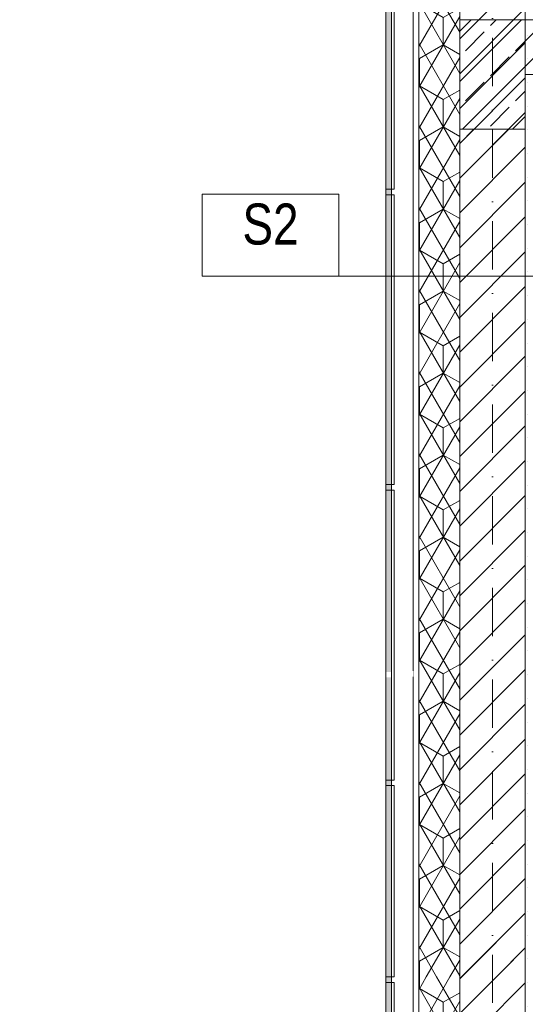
# Model space of a CAD drawing. Header units: millimetres. Extents: x -126680 to -83680, y 18016 to 39016.
# Tile 7 of 121: x -123659 to -121810, y 29192 to 32792. Entities that reach past the tile are written whole.
import ezdxf

# ---------------------------------------------------------------- set-up
doc = ezdxf.new("R2010")
doc.units = ezdxf.units.MM
doc.header["$MEASUREMENT"] = 0
doc.linetypes.add('Kropki i Kreski', pattern=[335.138881, 176.388884, -88.194442, 0, -70.555556])
doc.linetypes.add('Wipeout_Contour', pattern=[1000, 0, -1000])
for name, color, linetype in [('Nowe_Konstrukcja - Dachy', 7, 'Continuous'), ('Nowe_Konstrukcja - Ściany zew', 7, 'Continuous'), ('Nowe_zagospodarowanie', 7, 'Continuous')]:
    doc.layers.add(name, color=color, linetype=linetype)
for name, color, linetype, lineweight in [('Nowe_Konstrukcja - Stropy_Nr_pióra__21', 7, 'Continuous', 20), ('Nowe_Konstrukcja - Ściany zew_Nr_pióra__21', 7, 'Continuous', 20), ('Nowe_Konstrukcja - Ściany zew_Nr_pióra__3', 7, 'Continuous', 13), ('Nowe_Osie_Nr_pióra__3', 7, 'Continuous', 13), ('Nowe_Tabelka_Nr_pióra__7', 7, 'Continuous', 35), ('Nowe_zagospodarowanie_Nr_pióra__21', 7, 'Continuous', 20)]:
    doc.layers.add(name, color=color, linetype=linetype, lineweight=lineweight)
doc.layers.add('Nowe_Konstrukcja - Stropy_Nr_pióra__23', color=7, linetype='Continuous', lineweight=13, true_color=0x858585)
doc.layers.add('Nowe_Konstrukcja - Ściany zew_Nr_pióra__23', color=7, linetype='Continuous', lineweight=13, true_color=0x858585)
doc.styles.add('STYL_AUTOMATYCZNY_2', font='arial.ttf', dxfattribs={"width": 0.8})
pattern_1 = [(45, (0, 0), (-63.63961, 63.63961), [])]
pattern_2 = [(0, (0, 0), (0, 86.60254), [0, -50]), (0, (25, 43.3), (0, 86.60254), [0, -50])]
pattern_3 = [(60, (0, 0), (-64.951905, 37.5), []), (120, (0, 0), (64.951905, 37.5), [])]
pattern_4 = [(90, (0, 0), (-173.20508, 0), [100, -200]), (90, (-86.6, 150), (-173.20508, 0), [100, -200]), (150, (-4e-14, 100), (86.60254, 150), [100, -200]), (150, (-173.2, 100), (86.60254, 150), [100, -200]), (210, (0, 0), (-86.60254, 150), [100, -200]), (210, (-173.2, -7e-14), (-86.60254, 150), [100, -200])]

# ---------------------------------------------------------------- blocks, each defined once
blk = doc.blocks.new('ElemPrzekroju_1_2')
at = {"color": 254, "linetype": 'Wipeout_Contour', "lineweight": 0, "ltscale": 506546.160785}
blk.add_wipeout([(-122219.5, 30410.6), (-123659.4, 30360.3), (-123659.4, 30340.3), (-122219.5, 30390.6)], dxfattribs=at).dxf.layer = 'Nowe_Konstrukcja - Dachy'
blk = doc.blocks.new('Polilinia_14_2', base_point=(-121521.3, 31854.8))
at = {"layer": 'Nowe_zagospodarowanie', "linetype": 'Continuous', "lineweight": 0, "true_color": 0x000000}
blk.add_hatch(color=18, dxfattribs=at).paths.add_polyline_path([(-121571.3, 31854.8), (-121567.5, 31835.7), (-121556.7, 31819.5), (-121540.4, 31808.6), (-121521.3, 31804.8), (-121502.2, 31808.6), (-121485.9, 31819.5), (-121475.1, 31835.7), (-121471.3, 31854.8), (-121475.1, 31874), (-121485.9, 31890.2), (-121502.2, 31901), (-121521.3, 31904.8), (-121540.4, 31901), (-121556.7, 31890.2), (-121567.5, 31874)])
at = {"layer": 'Nowe_zagospodarowanie_Nr_pióra__21', "color": 7, "linetype": 'Continuous', "lineweight": 20, "flags": 128}
blk.add_lwpolyline([(-121571.3, 31854.8), (-122491.8, 31854.8), (-122991.8, 31854.8), (-122991.8, 32104.8), (-122991.8, 32154.8), (-122491.8, 32154.8), (-122491.8, 31854.8)], dxfattribs=at)
at = {"layer": 'Nowe_zagospodarowanie_Nr_pióra__21', "color": 7, "linetype": 'Continuous', "lineweight": 20}
blk.add_circle((-121521.3, 31854.8), 50, dxfattribs=at)

msp = doc.modelspace()

# ---------------------------------------------------------------- hatches: boundary and pattern name
at = {"layer": 'Nowe_Konstrukcja - Stropy_Nr_pióra__23', "linetype": 'Continuous', "lineweight": 13, "true_color": 0x858585}
h = msp.add_hatch(dxfattribs=at)
h.set_pattern_fill('Beton_zbrojony_0002', color=252, style=0, pattern_type=2)
h.set_pattern_definition([(45, (0, 0), (-91.92388, 91.92388), []), (45, (-45.96, 45.96), (-91.92388, 91.92388), [97.5, -32.5])])
h.paths.add_polyline_path([(-122049.5, 32392.3), (-121809.5, 32392.3), (-121809.5, 32592.3), (-112149.5, 32592.3), (-112149.5, 32392.3), (-111909.5, 32392.3), (-111909.5, 32592.3), (-111909.5, 32792.3), (-122049.5, 32792.3), (-122049.5, 32592.3)])
at = {"layer": 'Nowe_Konstrukcja - Ściany zew_Nr_pióra__23', "linetype": 'Continuous', "lineweight": 0, "true_color": 0xe0e0e0}
for points in [[(-122319.5, 29292.3), (-122299.5, 29292.3), (-122299.5, 32892.3), (-122319.5, 32892.3)], [(-122299.5, 29292.3), (-122319.5, 29292.3), (-122319.5, 25692.3), (-122299.5, 25692.3)]]:
    msp.add_hatch(color=254, dxfattribs=at).paths.add_polyline_path(points)
at = {"layer": 'Nowe_Konstrukcja - Ściany zew_Nr_pióra__23', "linetype": 'Continuous', "lineweight": 13, "true_color": 0x858585}
h = msp.add_hatch(dxfattribs=at)
h.set_pattern_fill('Bloczki_ceramiczne_0002', color=252, style=0, pattern_type=2)
h.set_pattern_definition(pattern_1)
h.paths.add_polyline_path([(-122049.5, 32892.3), (-122049.5, 29292.3), (-121809.5, 29292.3), (-121809.5, 32892.3)])
h = msp.add_hatch(dxfattribs=at)
h.set_pattern_fill('Tynk_0002', color=252, style=0, pattern_type=2)
h.set_pattern_definition(pattern_2)
h.paths.add_polyline_path([(-121809.5, 32892.3), (-121809.5, 29292.3), (-121789.5, 29292.3), (-121789.5, 32892.3)])
h = msp.add_hatch(dxfattribs=at)
h.set_pattern_fill('Bloczki_ceramiczne_0002', color=252, style=0, pattern_type=2)
h.set_pattern_definition(pattern_1)
h.paths.add_polyline_path([(-122049.5, 29312.3), (-121809.5, 29312.3), (-121809.5, 32392.3), (-122049.5, 32392.3)])
h = msp.add_hatch(dxfattribs=at)
h.set_pattern_fill('Bloczki_ceramiczne_0002', color=252, style=0, pattern_type=2)
h.set_pattern_definition(pattern_1)
h.paths.add_polyline_path([(-122049.5, 29192.3), (-121929.5, 29192.3), (-121809.5, 29192.3), (-121809.5, 29312.3), (-122049.5, 29312.3)])
h = msp.add_hatch(dxfattribs=at)
h.set_pattern_fill('Bloczki_ceramiczne_0002', color=252, style=0, pattern_type=2)
h.set_pattern_definition(pattern_1)
h.paths.add_polyline_path([(-122049.5, 29292.3), (-122049.5, 25692.3), (-121809.5, 25692.3), (-121809.5, 29292.3)])
h = msp.add_hatch(dxfattribs=at)
h.set_pattern_fill('Tynk_0002', color=252, style=0, pattern_type=2)
h.set_pattern_definition(pattern_2)
h.paths.add_polyline_path([(-121809.5, 29292.3), (-121809.5, 25692.3), (-121789.5, 25692.3), (-121789.5, 29292.3)])

# ---------------------------------------------------------------- linework, layer by layer
at = {"layer": 'Nowe_Konstrukcja - Stropy_Nr_pióra__21', "color": 7, "linetype": 'Continuous', "lineweight": 20, "flags": 128}
msp.add_lwpolyline([(-122049.5, 32392.3), (-121809.5, 32392.3), (-121809.5, 32592.3), (-112149.5, 32592.3), (-112149.5, 32392.3), (-111909.5, 32392.3), (-111909.5, 32592.3), (-111909.5, 32792.3), (-122049.5, 32792.3), (-122049.5, 32592.3)], close=True, dxfattribs=at)
at = {"layer": 'Nowe_Konstrukcja - Ściany zew_Nr_pióra__21', "color": 7, "linetype": 'Continuous', "lineweight": 20}
for p, q in [((-122319.5, 32872.3), (-122319.5, 32172.3)), ((-122289.5, 32872.3), (-122289.5, 32172.3)), ((-122289.5, 32172.3), (-122319.5, 32172.3)), ((-122319.5, 32152.3), (-122319.5, 31092.3)), ((-122289.5, 32152.3), (-122319.5, 32152.3)), ((-122289.5, 32152.3), (-122289.5, 31092.3)), ((-122289.5, 31092.3), (-122319.5, 31092.3)), ((-122289.5, 31072.3), (-122319.5, 31072.3)), ((-122289.5, 30012.3), (-122319.5, 30012.3)), ((-122319.5, 29992.3), (-122319.5, 29292.3)), ((-122289.5, 29992.3), (-122319.5, 29992.3)), ((-122289.5, 29992.3), (-122289.5, 29292.3)), ((-122319.5, 29292.3), (-122319.5, 25692.3)), ((-122289.5, 29292.3), (-122319.5, 29292.3)), ((-122319.5, 29272.3), (-122319.5, 28572.3)), ((-122289.5, 29272.3), (-122319.5, 29272.3)), ((-122289.5, 29272.3), (-122289.5, 28572.3))]:
    msp.add_line(p, q, dxfattribs=at)
at = {"layer": 'Nowe_Konstrukcja - Ściany zew_Nr_pióra__3', "color": 7, "linetype": 'Continuous', "lineweight": 13}
for p, q in [((-122049.5, 29312.3), (-122049.5, 32912.3)), ((-122049.5, 29312.3), (-122049.5, 32912.3)), ((-122049.5, 32892.3), (-122049.5, 29292.3)), ((-121809.5, 32892.3), (-121809.5, 29292.3)), ((-122049.5, 25712.3), (-122049.5, 29312.3)), ((-122049.5, 25712.3), (-122049.5, 29312.3)), ((-122299.5, 29292.3), (-122299.5, 25692.3)), ((-122049.5, 29292.3), (-122049.5, 25692.3)), ((-121809.5, 29292.3), (-121809.5, 25692.3))]:
    msp.add_line(p, q, dxfattribs=at)
at = {"layer": 'Nowe_Osie_Nr_pióra__3', "color": 7, "linetype": 'Kropki i Kreski', "lineweight": 13}
msp.add_line((-121929.5, 37419.5), (-121929.5, 21722.9), dxfattribs=at)

# ---------------------------------------------------------------- texts
at = {"layer": 'Nowe_Tabelka_Nr_pióra__7', "color": 7, "linetype": 'Continuous', "lineweight": 35, "insert": (-122741.8, 31968), "char_height": 150, "attachment_point": 8, "style": 'STYL_AUTOMATYCZNY_2'}
msp.add_mtext('\\A1;{\\pqc;\\fArial|b0|i0|c238|p0;\\W0.800000;S2}', dxfattribs=at)

# ---------------------------------------------------------------- wipeouts: each hides what was drawn before it
at = {"color": 254, "linetype": 'Wipeout_Contour', "lineweight": 0, "ltscale": 505892.031778}
msp.add_wipeout([(-122234.5, 32172.3), (-122204.5, 32172.3), (-122204.5, 32872.3), (-122234.5, 32872.3)], dxfattribs=at).dxf.layer = 'Nowe_Konstrukcja - Ściany zew'
at = {"color": 254, "linetype": 'Wipeout_Contour', "lineweight": 0, "ltscale": 504980.642126}
msp.add_wipeout([(-122234.5, 32152.3), (-122234.5, 31092.3), (-122204.5, 31092.3), (-122204.5, 32152.3)], dxfattribs=at).dxf.layer = 'Nowe_Konstrukcja - Ściany zew'
at = {"color": 254, "linetype": 'Wipeout_Contour', "lineweight": 0, "ltscale": 504002.022021}
msp.add_wipeout([(-122204.5, 31072.3), (-122234.5, 31072.3), (-122234.5, 30192.3), (-122204.5, 30192.3)], dxfattribs=at).dxf.layer = 'Nowe_Konstrukcja - Ściany zew'
at = {"color": 254, "linetype": 'Wipeout_Contour', "lineweight": 0, "ltscale": 503052.904986}
msp.add_wipeout([(-122204.5, 29292.3), (-122204.5, 29992.3), (-122234.5, 29992.3), (-122234.5, 29292.3)], dxfattribs=at).dxf.layer = 'Nowe_Konstrukcja - Ściany zew'
at = {"color": 254, "linetype": 'Wipeout_Contour', "lineweight": 0, "ltscale": 502381.892918}
msp.add_wipeout([(-122234.5, 28572.3), (-122204.5, 28572.3), (-122204.5, 29272.3), (-122234.5, 29272.3)], dxfattribs=at).dxf.layer = 'Nowe_Konstrukcja - Ściany zew'

# ---------------------------------------------------------------- next in the draw order: hatches: boundary and pattern name
at = {"layer": 'Nowe_Konstrukcja - Ściany zew_Nr_pióra__23', "linetype": 'Continuous', "lineweight": 13, "true_color": 0x858585}
h = msp.add_hatch(dxfattribs=at)
h.set_pattern_fill('Styropian_0002', color=252, style=0, pattern_type=2)
h.set_pattern_definition(pattern_4)
h.paths.add_polyline_path([(-122049.5, 29312.3), (-122199.5, 29312.3), (-122199.5, 25712.3), (-122049.5, 25712.3)])
h = msp.add_hatch(dxfattribs=at)
h.set_pattern_fill('Izolacja_miękka_0002', color=252, style=0, pattern_type=2)
h.set_pattern_definition(pattern_3)
h.paths.add_polyline_path([(-122199.5, 29292.3), (-122199.5, 25692.3), (-122049.5, 25692.3), (-122049.5, 29292.3)])

# ---------------------------------------------------------------- next in the draw order: linework, layer by layer
at = {"layer": 'Nowe_Konstrukcja - Ściany zew_Nr_pióra__3', "color": 7, "linetype": 'Continuous', "lineweight": 13}
for p, q in [((-122219.5, 25692.3), (-122219.5, 29312.3)), ((-122199.5, 25712.3), (-122199.5, 29312.3)), ((-122199.5, 25712.3), (-122199.5, 29312.3)), ((-122199.5, 29292.3), (-122199.5, 25692.3))]:
    msp.add_line(p, q, dxfattribs=at)

# ---------------------------------------------------------------- next in the draw order: block references
at = {"layer": 'Nowe_zagospodarowanie', "color": 7, "linetype": 'Continuous', "lineweight": 20}
msp.add_blockref('Polilinia_14_2', (-121521.3, 31854.8), dxfattribs=at)

# ---------------------------------------------------------------- next in the draw order: wipeouts: each hides what was drawn before it
at = {"color": 254, "linetype": 'Wipeout_Contour', "lineweight": 0, "ltscale": 503488.048862}
msp.add_wipeout([(-122204.5, 30192.3), (-122234.5, 30192.3), (-122234.5, 30012.3), (-122204.5, 30012.3)], dxfattribs=at).dxf.layer = 'Nowe_Konstrukcja - Ściany zew'

# ---------------------------------------------------------------- next in the draw order: hatches: boundary and pattern name
at = {"layer": 'Nowe_Konstrukcja - Ściany zew_Nr_pióra__23', "linetype": 'Continuous', "lineweight": 13, "true_color": 0x858585}
h = msp.add_hatch(dxfattribs=at)
h.set_pattern_fill('Styropian_0002', color=252, style=0, pattern_type=2)
h.set_pattern_definition(pattern_4)
h.paths.add_polyline_path([(-122049.5, 32912.3), (-122199.5, 32912.3), (-122199.5, 29312.3), (-122049.5, 29312.3)])
h = msp.add_hatch(dxfattribs=at)
h.set_pattern_fill('Izolacja_miękka_0002', color=252, style=0, pattern_type=2)
h.set_pattern_definition(pattern_3)
h.paths.add_polyline_path([(-122199.5, 32892.3), (-122199.5, 29292.3), (-122049.5, 29292.3), (-122049.5, 32892.3)])

# ---------------------------------------------------------------- next in the draw order: linework, layer by layer
at = {"layer": 'Nowe_Konstrukcja - Ściany zew_Nr_pióra__3', "color": 7, "linetype": 'Continuous', "lineweight": 13}
for p, q in [((-122219.5, 29312.3), (-122219.5, 32912.3)), ((-122199.5, 29312.3), (-122199.5, 32912.3)), ((-122199.5, 29312.3), (-122199.5, 32912.3)), ((-122199.5, 32892.3), (-122199.5, 29292.3))]:
    msp.add_line(p, q, dxfattribs=at)

# ---------------------------------------------------------------- next in the draw order: block references
at = {"layer": 'Nowe_Konstrukcja - Dachy', "lineweight": 0}
msp.add_blockref('ElemPrzekroju_1_2', (0, 0), dxfattribs=at)

# ---------------------------------------------------------------- next in the draw order: linework, layer by layer
at = {"layer": 'Nowe_Konstrukcja - Ściany zew_Nr_pióra__21', "color": 7, "linetype": 'Continuous', "lineweight": 20}
for p, q in [((-122319.5, 32892.3), (-122319.5, 29292.3)), ((-122319.5, 31072.3), (-122319.5, 30012.3)), ((-122289.5, 31072.3), (-122289.5, 30012.3))]:
    msp.add_line(p, q, dxfattribs=at)
at = {"layer": 'Nowe_Konstrukcja - Ściany zew_Nr_pióra__3', "color": 7, "linetype": 'Continuous', "lineweight": 13}
msp.add_line((-122299.5, 32892.3), (-122299.5, 29292.3), dxfattribs=at)

doc.saveas('drawing.dxf')
